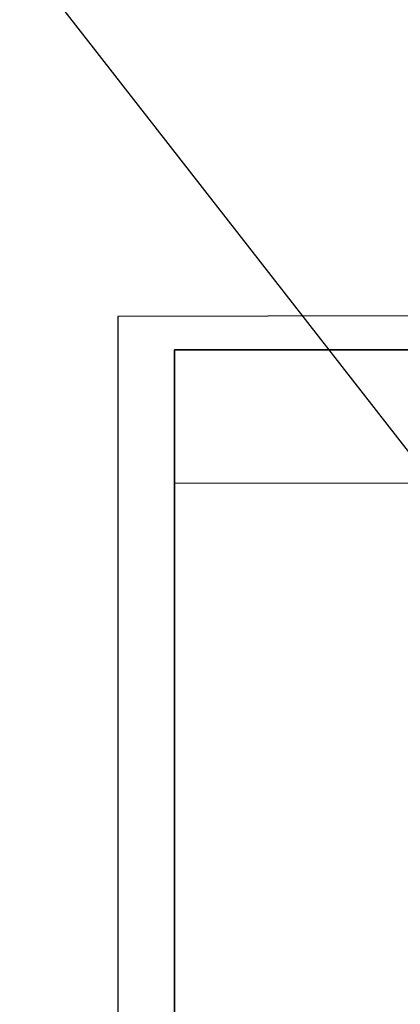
# Model space of a CAD drawing. Header units: metres. Extents: x 6539540 to 6543249, y 5894370 to 5895874.
# Tile 71 of 91: x 6542105 to 6542184, y 5895163 to 5895370. Entities that reach past the tile are written whole.
import ezdxf

# ---------------------------------------------------------------- set-up
doc = ezdxf.new("R2010")
doc.units = ezdxf.units.M
doc.layers.add('_dr opis', color=7, linetype='Continuous', lineweight=25)
doc.layers.add('D-OPIS', color=4, linetype='Continuous', lineweight=20)
doc.layers.add('Ramki i opis wydruku', color=7, linetype='Continuous')

# ---------------------------------------------------------------- blocks, each defined once
blk = doc.blocks.new('NOWA MAPA')
at = {"layer": 'Ramki i opis wydruku', "color": 7, "linetype": 'Continuous', "lineweight": 13, "flags": 128}
for points in [[(-0.05, 264), (204.95, 264), (204.95, 292), (-0.05, 292)], [(0, 0.05), (204.9, 0.05), (204.9, 291.95), (0, 291.95)], [(-0.05, 0), (204.95, 0), (204.95, 264), (-0.05, 264)]]:
    blk.add_lwpolyline(points, close=True, dxfattribs=at)

msp = doc.modelspace()

# ---------------------------------------------------------------- linework, layer by layer
at = {"layer": '_dr opis', "color": 1, "flags": 128}
msp.add_lwpolyline([(6542104.507, 5895383.893), (6542472.788, 5894912.157)], dxfattribs=at)
at = {"layer": 'D-OPIS', "color": 7, "lineweight": 30, "ltscale": 100}
for points in [[(6542125.096, 5895307.689), (6542125.096, 5895003.883), (6542345.82, 5895004.853), (6542345.82, 5895308.182)], [(6542137.032, 5895300.691), (6542137.032, 5895008.711), (6542341.982, 5895008.691), (6542341.982, 5895300.689)]]:
    msp.add_lwpolyline(points, close=True, dxfattribs=at)

# ---------------------------------------------------------------- block references
at = {"linetype": 'Continuous'}
msp.add_blockref('NOWA MAPA', (6542137.032, 5895008.691), dxfattribs=at)

doc.saveas('drawing.dxf')
